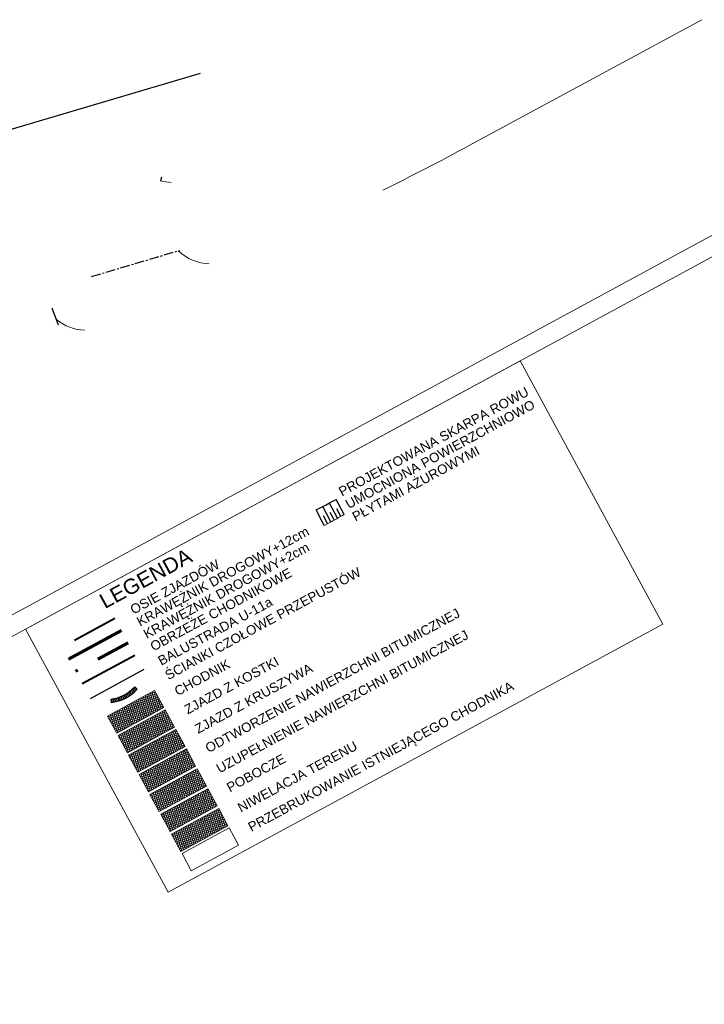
# Model space of a CAD drawing. Header units: metres. Extents: x 7437403 to 7437771, y 5556473 to 5556945.
# Tile 22 of 23: x 7437540 to 7437631, y 5556810 to 5556940. Entities that reach past the tile are written whole.
import ezdxf
from ezdxf.enums import TextEntityAlignment as Align

# ---------------------------------------------------------------- set-up
doc = ezdxf.new("R2010")
doc.units = ezdxf.units.M
doc.header["$MEASUREMENT"] = 0
for name, pattern in [('CENTER', [2, 1.25, -0.25, 0.25, -0.25]), ('DGN Style 2', [7.598078, 4.558847, -3.039231]), ('DGN Style 3', [10.63731, 7.598078, -3.039231]), ('DGN Style 4', [12.164524, 6.078463, -3.039231, 0.007598, -3.039231])]:
    doc.linetypes.add(name, pattern=pattern)
doc.layers.add('_ PTC Kon_Bet_Kon', color=3, linetype='Continuous')
for name, color, linetype, lineweight in [('_arkusz', 7, 'Continuous', 13), ('_legenda', 7, 'Continuous', 0), ('D_konstrukcja', 6, 'Continuous', 30), ('D_pobocze', 7, 'Continuous', 13), ('D_skarpa', 7, 'DGN Style 3', 30), ('D_skarpa-symbol', 7, 'Continuous', 30)]:
    doc.layers.add(name, color=color, linetype=linetype, lineweight=lineweight)
doc.styles.add('Style-Arial', font='arial.ttf')

msp = doc.modelspace()

# ---------------------------------------------------------------- hatches: boundary and pattern name
at = {"layer": '_legenda', "linetype": 'Continuous', "lineweight": 0}
h = msp.add_hatch(dxfattribs=at)
h.set_pattern_fill('CROSSHATCH', color=4, style=0, pattern_type=2)
h.set_pattern_definition([(73.467, (7437555.7442, 5556848.29272), (-0.239664, 0.071143), []), (343.467, (7437555.7442, 5556848.29272), (0.071143, 0.239664), [])])
h.paths.add_polyline_path([(7437558.226, 5556851.751), (7437551.998, 5556848.374), (7437553.226, 5556846.11), (7437559.454, 5556849.487)])
h = msp.add_hatch(dxfattribs=at)
h.set_pattern_fill('CROSSHATCH', color=30, style=0, pattern_type=2)
h.set_pattern_definition([(73.467, (7437556.51716, 5556845.7899), (-0.239664, 0.071143), []), (343.467, (7437556.51716, 5556845.7899), (0.071143, 0.239664), [])])
h.paths.add_polyline_path([(7437559.623, 5556849.175), (7437553.395, 5556845.798), (7437554.623, 5556843.533), (7437560.851, 5556846.91)])
h = msp.add_hatch(dxfattribs=at)
h.set_pattern_fill('CROSSHATCH', color=2, style=0, pattern_type=2)
h.set_pattern_definition([(73.4667, (7437557.3002, 5556843.51726), (-0.239664, 0.071143), []), (343.4667, (7437557.3002, 5556843.51726), (0.071143, 0.239664), [])])
h.paths.add_polyline_path([(7437561.016, 5556846.607), (7437554.787, 5556843.23), (7437556.015, 5556840.965), (7437562.244, 5556844.342)])
h = msp.add_hatch(dxfattribs=at)
h.set_pattern_fill('CROSSHATCH', color=252, style=0, pattern_type=2)
h.set_pattern_definition([(73.467, (7437560.6986, 5556840.72988), (-0.239664, 0.071143), []), (343.467, (7437560.6986, 5556840.72988), (0.071143, 0.239664), [])])
h.paths.add_polyline_path([(7437562.414, 5556844.027), (7437556.186, 5556840.65), (7437557.414, 5556838.386), (7437563.642, 5556841.763)])
h = msp.add_hatch(dxfattribs=at)
h.set_pattern_fill('CROSSHATCH', color=250, style=0, pattern_type=2)
h.set_pattern_definition([(73.467, (7437561.395, 5556837.87083), (-0.239664, 0.071143), []), (343.467, (7437561.395, 5556837.87083), (0.071143, 0.239664), [])])
h.paths.add_polyline_path([(7437563.838, 5556841.401), (7437557.61, 5556838.024), (7437558.838, 5556835.76), (7437565.066, 5556839.137)])
h = msp.add_hatch(dxfattribs=at)
h.set_pattern_fill('CROSSHATCH', color=1, style=0, pattern_type=2)
h.set_pattern_definition([(73.4667, (7437564.34826, 5556837.27449), (-0.239664, 0.071143), []), (343.4667, (7437564.34826, 5556837.27449), (0.071143, 0.239664), [])])
h.paths.add_polyline_path([(7437565.262, 5556838.775), (7437559.034, 5556835.398), (7437560.262, 5556833.134), (7437566.49, 5556836.511)])
at = {"layer": '_legenda', "linetype": 'Continuous', "lineweight": 0, "true_color": 0x009c00}
h = msp.add_hatch(dxfattribs=at)
h.set_pattern_fill('CROSSHATCH', color=94, style=0, pattern_type=2)
h.set_pattern_definition([(73.4667, (7437564.9937, 5556832.76956), (-0.239664, 0.071143), []), (343.4667, (7437564.9937, 5556832.76956), (0.071143, 0.239664), [])])
h.paths.add_polyline_path([(7437566.686, 5556836.149), (7437560.457, 5556832.772), (7437561.685, 5556830.508), (7437567.914, 5556833.885)])
at = {"layer": 'D_konstrukcja'}
h = msp.add_hatch(dxfattribs=at)
h.set_pattern_fill('HATCH', color=256, style=0, pattern_type=2)
h.set_pattern_definition([(107.3676, (7437552.36197, 5556851.83416), (-0.214742, -0.067163), [])])
h.paths.add_polyline_path([(7437552.433, 5556850.595), (7437552.491, 5556850.149, 0.1780242), (7437555.933, 5556851.946), (7437555.932, 5556851.947), (7437555.6, 5556852.249, -0.178032)])

# ---------------------------------------------------------------- linework, layer by layer
at = {"layer": '_ PTC Kon_Bet_Kon', "color": 3, "linetype": 'Continuous', "lineweight": 25}
for p, q in [((7437564.245, 5556933.229), (7437403.082, 5556885.462)), ((7437545.533, 5556899.976), (7437544.699, 5556902.226))]:
    msp.add_line(p, q, dxfattribs=at)
at = {"layer": '_ PTC Kon_Bet_Kon', "color": 2, "linetype": 'CENTER', "lineweight": 25}
msp.add_line((7437549.903, 5556906.417), (7437561.552, 5556909.87), dxfattribs=at)
at = {"layer": '_arkusz', "flags": 128}
for points in [[(7437515.216, 5556617.416), (7437771.128, 5556756.173), (7437674.245, 5556934.858), (7437418.332, 5556796.101), (7437515.216, 5556617.416)], [(7437516.222, 5556620.805), (7437767.739, 5556757.179), (7437673.239, 5556931.468), (7437421.721, 5556795.095), (7437516.222, 5556620.805)]]:
    msp.add_lwpolyline(points, close=True, dxfattribs=at)
at = {"layer": '_legenda', "color": 1, "linetype": 'DGN Style 4', "lineweight": 40}
msp.add_line((7437552.977, 5556861.258), (7437546.009, 5556857.48), dxfattribs=at)
at = {"layer": '_legenda', "color": 18, "linetype": 'Continuous', "lineweight": 70, "true_color": 0x000000}
msp.add_line((7437553.836, 5556859.674), (7437546.867, 5556855.896), dxfattribs=at)
at = {"layer": '_legenda', "color": 18, "linetype": 'DGN Style 2', "lineweight": 70, "true_color": 0x000000}
msp.add_line((7437554.721, 5556858.041), (7437547.753, 5556854.263), dxfattribs=at)
at = {"layer": '_legenda', "color": 18, "linetype": 'Continuous', "lineweight": 40, "true_color": 0x000000}
msp.add_line((7437555.617, 5556856.389), (7437548.649, 5556852.611), dxfattribs=at)
at = {"layer": '_legenda', "color": 6, "linetype": 'Continuous', "lineweight": 30, "ltscale": 0.2}
msp.add_line((7437556.814, 5556854.512), (7437549.707, 5556850.658), dxfattribs=at)
at = {"layer": '_legenda', "flags": 128}
for points in [[(7437560.023, 5556825.103), (7437625.33, 5556860.513), (7437606.482, 5556895.273), (7437541.176, 5556859.863), (7437560.023, 5556825.103)], [(7437558.226, 5556851.751), (7437551.998, 5556848.374), (7437553.226, 5556846.11), (7437559.454, 5556849.487), (7437558.226, 5556851.751)], [(7437559.623, 5556849.175), (7437553.395, 5556845.798), (7437554.623, 5556843.533), (7437560.851, 5556846.91), (7437559.623, 5556849.175)], [(7437561.016, 5556846.607), (7437554.787, 5556843.23), (7437556.015, 5556840.965), (7437562.244, 5556844.342), (7437561.016, 5556846.607)], [(7437562.414, 5556844.027), (7437556.186, 5556840.65), (7437557.414, 5556838.386), (7437563.642, 5556841.763), (7437562.414, 5556844.027)], [(7437563.838, 5556841.401), (7437557.61, 5556838.024), (7437558.838, 5556835.76), (7437565.066, 5556839.137), (7437563.838, 5556841.401)], [(7437565.262, 5556838.775), (7437559.034, 5556835.398), (7437560.262, 5556833.134), (7437566.49, 5556836.511), (7437565.262, 5556838.775)], [(7437566.686, 5556836.149), (7437560.457, 5556832.772), (7437561.685, 5556830.508), (7437567.914, 5556833.885), (7437566.686, 5556836.149)], [(7437568.069, 5556833.598), (7437561.841, 5556830.221), (7437563.069, 5556827.956), (7437569.297, 5556831.333), (7437568.069, 5556833.598)]]:
    msp.add_lwpolyline(points, close=True, dxfattribs=at)
at = {"layer": 'D_konstrukcja'}
for p, q in [((7437559.143, 5556919.533), (7437559.017, 5556919.049)), ((7437555.6, 5556852.249), (7437555.933, 5556851.946)), ((7437552.433, 5556850.595), (7437552.491, 5556850.149))]:
    msp.add_line(p, q, dxfattribs=at)
for radius in [5.175, 5.625]:
    msp.add_arc((7437551.768, 5556855.727), radius, 277.38279, 317.76166, dxfattribs=at)
at = {"layer": 'D_pobocze', "flags": 128}
for points in [[(7437588.384, 5556917.822, 0.0091361), (7437599.687, 5556923.668), (7437630.508, 5556940.328)], [(7437559.017, 5556919.049, 0.0557488), (7437560.392, 5556918.85, 0.0557488)], [(7437561.345, 5556909.808, 0.1839925), (7437565.449, 5556908.092, 0.1839925)], [(7437545.251, 5556900.737, 0.1651787), (7437549.014, 5556899.323)], [(7437580.636, 5556873.549), (7437581.268, 5556873.891, 0.0016378), (7437583.272, 5556874.983)]]:
    msp.add_lwpolyline(points, format="xyb", dxfattribs=at)
at = {"layer": 'D_skarpa', "flags": 128}
msp.add_lwpolyline([(7437579.537, 5556875.584), (7437579.566, 5556875.599), (7437580.01, 5556875.828), (7437580.452, 5556876.056), (7437580.891, 5556876.282), (7437581.331, 5556876.508), (7437581.77, 5556876.735), (7437582.193, 5556876.953)], dxfattribs=at)
at = {"layer": 'D_skarpa-symbol', "flags": 128}
for points in [[(7437582.394, 5556874.505), (7437581.307, 5556876.496)], [(7437583.272, 5556874.983), (7437582.193, 5556876.953)], [(7437580.636, 5556873.549), (7437579.537, 5556875.584)], [(7437581.516, 5556874.026), (7437580.421, 5556876.04)], [(7437581.955, 5556874.265), (7437581.41, 5556875.267)], [(7437582.833, 5556874.744), (7437582.291, 5556875.734)], [(7437581.076, 5556873.787), (7437580.528, 5556874.8)]]:
    msp.add_lwpolyline(points, dxfattribs=at)

# ---------------------------------------------------------------- texts
at = {"layer": '_legenda', "style": 'Style-Arial'}
for s, height, p in [('KRAWĘŻNIK DROGOWY+12cm', 1.25, (7437555.997, 5556860.728)), ('KRAWĘŻNIK DROGOWY+2cm', 1.25, (7437556.883, 5556859.095)), ('LEGENDA', 2, (7437551.176, 5556863.364)), ('OSIE ZJAZDÓW', 1.25, (7437555.139, 5556862.312)), ('OBRZEŻE CHODNIKOWE', 1.25, (7437557.779, 5556857.443)), ('BALUSTRADA U-11a', 1.25, (7437558.8, 5556855.559)), ('ODTWORZENIE NAWIERZCHNI BITUMICZNEJ', 1.25, (7437565.052, 5556844.028)), ('UZUPEŁNIENIE NAWIERZCHNI BITUMICZNEJ', 1.25, (7437566.511, 5556841.337)), ('CHODNIK', 1.25, (7437560.976, 5556851.545)), ('ZJAZD Z KOSTKI', 1.25, (7437562.293, 5556849.117)), ('ZJAZD Z KRUSZYWA', 1.25, (7437563.677, 5556846.565)), ('PRZEBRUKOWANIE ISTNIEJĄCEGO CHODNIKA', 1.25, (7437570.702, 5556833.607)), ('NIWELACJA TERENU', 1.25, (7437569.319, 5556836.159)), ('POBOCZE', 1.25, (7437567.872, 5556838.827))]:
    msp.add_text(s, height=height, rotation=28.46675, dxfattribs=at).set_placement(p, align=Align.MIDDLE_LEFT)
at = {"layer": '_legenda', "char_height": 1.25, "attachment_point": 4, "rotation": 28.46675, "line_spacing_factor": 0.9, "style": 'Style-Arial'}
for s, insert in [('PROJEKTOWANA SKARPA ROWU\\PUMOCNIONA POWIERZCHNIOWO\\PPŁYTAMI AŻUROWYMI', (7437583.563, 5556876.234)), ('ŚCIANKI CZOŁOWE PRZEPUSTÓW', (7437559.729, 5556853.638))]:
    msp.add_mtext(s, dxfattribs=dict(at, insert=insert))

doc.saveas('drawing.dxf')
